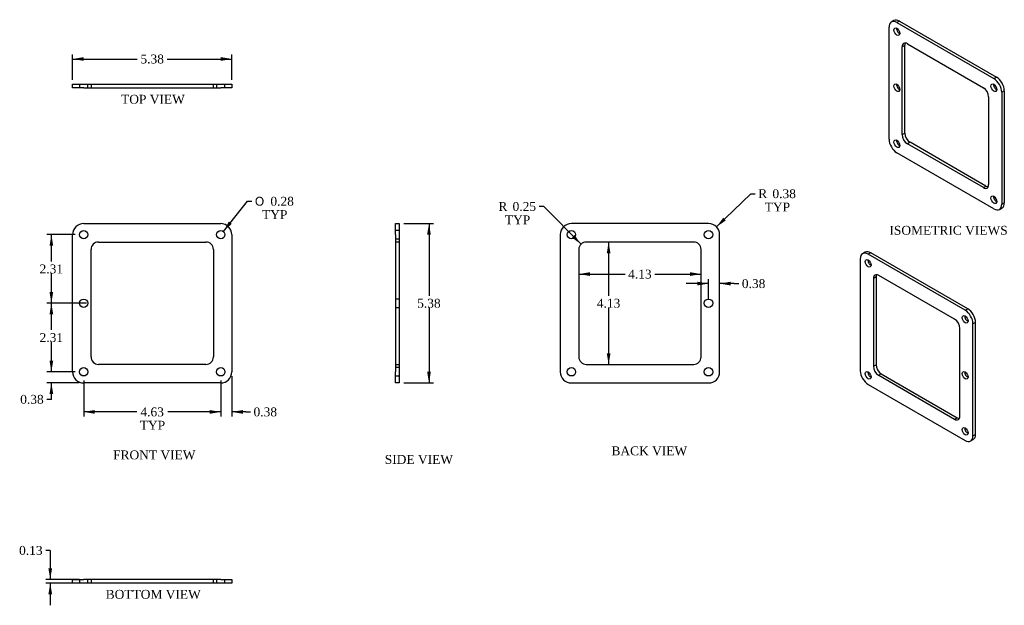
# Model space of a CAD drawing. Header units: inches. Extents: x 2.2 to 35.4, y 3.4 to 23.2.
import ezdxf
from ezdxf.enums import TextEntityAlignment as Align
from ezdxf.lldxf.tags import DXFTag

# ---------------------------------------------------------------- set-up
doc = ezdxf.new("R2010")
doc.units = ezdxf.units.IN
doc.header["$MEASUREMENT"] = 0
doc.layers.add('COM40525', color=7, linetype='CONTINUOUS')
doc.layers.add('DEFAULT', color=7, linetype='CONTINUOUS')
doc.styles.add('SEACAD_SOLID_EDGE_ANSI1_SY', font='txt')
doc.styles.add('SEACAD_TIMES_NEW_ROMAN', font='times.ttf')
tags = doc.linetypes.add('HIDDEN2', pattern=[0.1875, 0.125, -0.0625]).pattern_tags.tags
tags[6:7] = [DXFTag(74, 4), DXFTag(75, 0), DXFTag(340, '0'), DXFTag(46, 0.0), DXFTag(50, 0.0), DXFTag(44, 0.0), DXFTag(45, 0.0)]
tags[4:5] = [DXFTag(74, 4), DXFTag(75, 0), DXFTag(340, '0'), DXFTag(46, 0.0), DXFTag(50, 0.0), DXFTag(44, 0.0), DXFTag(45, 0.0)]

# ---------------------------------------------------------------- blocks, each defined once
blk = doc.blocks.new('GDIMGGROUP')
at = {"layer": 'DEFAULT', "linetype": 'Continuous'}
for points in [[(3.184, 11.661), (3.246, 11.286), (3.309, 11.661)], [(3.184, 10.536), (3.309, 10.536), (3.246, 10.911)]]:
    blk.add_hatch(color=136, dxfattribs=at).paths.add_polyline_path(points)
at = {"layer": 'DEFAULT', "color": 136, "linetype": 'Continuous'}
for p, q in [((3.246, 11.286), (3.246, 12.036)), ((4.046, 11.286), (3.096, 11.286)), ((4.186, 10.911), (3.096, 10.911)), ((3.246, 10.358), (3.246, 10.911)), ((3.246, 10.358), (3.096, 10.358))]:
    blk.add_line(p, q, dxfattribs=at)
at = {"layer": 'DEFAULT', "color": 136, "linetype": 'Continuous', "style": 'SEACAD_TIMES_NEW_ROMAN'}
blk.add_text('0.38', height=0.3, dxfattribs=at).set_placement((2.195, 10.508), align=Align.TOP_LEFT)
blk = doc.blocks.new('GDIMGGROUP1')
at = {"layer": 'DEFAULT', "linetype": 'Continuous'}
for points in [[(3.184, 13.223), (3.309, 13.223), (3.246, 13.598)], [(3.184, 11.661), (3.246, 11.286), (3.309, 11.661)]]:
    blk.add_hatch(color=136, dxfattribs=at).paths.add_polyline_path(points)
at = {"layer": 'DEFAULT', "color": 136, "linetype": 'Continuous'}
for p, q in [((4.436, 13.598), (3.096, 13.598)), ((3.246, 12.697), (3.246, 13.598)), ((3.246, 11.286), (3.246, 12.292)), ((4.046, 11.286), (3.096, 11.286))]:
    blk.add_line(p, q, dxfattribs=at)
at = {"layer": 'DEFAULT', "color": 136, "linetype": 'Continuous', "style": 'SEACAD_TIMES_NEW_ROMAN'}
blk.add_text('2.31', height=0.3, dxfattribs=at).set_placement((2.848, 12.592), align=Align.TOP_LEFT)
blk = doc.blocks.new('GDIMGGROUP2')
at = {"layer": 'DEFAULT', "linetype": 'Continuous'}
for points in [[(3.184, 15.536), (3.309, 15.536), (3.246, 15.911)], [(3.184, 13.973), (3.246, 13.598), (3.309, 13.973)]]:
    blk.add_hatch(color=136, dxfattribs=at).paths.add_polyline_path(points)
at = {"layer": 'DEFAULT', "color": 136, "linetype": 'Continuous'}
for p, q in [((4.046, 15.911), (3.096, 15.911)), ((3.246, 15.009), (3.246, 15.911)), ((3.246, 13.598), (3.246, 14.604)), ((4.436, 13.598), (3.096, 13.598))]:
    blk.add_line(p, q, dxfattribs=at)
at = {"layer": 'DEFAULT', "color": 136, "linetype": 'Continuous', "style": 'SEACAD_TIMES_NEW_ROMAN'}
blk.add_text('2.31', height=0.3, dxfattribs=at).set_placement((2.848, 14.904), align=Align.TOP_LEFT)
blk = doc.blocks.new('GDIMGGROUP3')
at = {"layer": 'DEFAULT', "linetype": 'Continuous'}
for points in [[(8.586, 9.872), (8.961, 9.934), (8.586, 9.997)], [(9.711, 9.872), (9.711, 9.997), (9.336, 9.934)]]:
    blk.add_hatch(color=136, dxfattribs=at).paths.add_polyline_path(points)
at = {"layer": 'DEFAULT', "color": 136, "linetype": 'Continuous'}
for p, q in [((8.961, 10.995), (8.961, 9.784)), ((9.336, 11.136), (9.336, 9.784)), ((8.961, 9.934), (8.211, 9.934)), ((9.812, 9.934), (9.336, 9.934)), ((9.812, 9.934), (9.962, 9.934))]:
    blk.add_line(p, q, dxfattribs=at)
at = {"layer": 'DEFAULT', "color": 136, "linetype": 'Continuous', "style": 'SEACAD_TIMES_NEW_ROMAN'}
blk.add_text('0.38', height=0.3, dxfattribs=at).set_placement((10.067, 10.084), align=Align.TOP_LEFT)
blk = doc.blocks.new('GDIMGGROUP4')
at = {"layer": 'DEFAULT', "linetype": 'Continuous'}
for points in [[(4.711, 9.872), (4.711, 9.997), (4.336, 9.934)], [(8.586, 9.872), (8.961, 9.934), (8.586, 9.997)]]:
    blk.add_hatch(color=136, dxfattribs=at).paths.add_polyline_path(points)
at = {"layer": 'DEFAULT', "color": 136, "linetype": 'Continuous'}
for p, q in [((4.336, 10.995), (4.336, 9.784)), ((8.961, 10.995), (8.961, 9.784)), ((6.124, 9.934), (4.336, 9.934)), ((8.961, 9.934), (7.173, 9.934))]:
    blk.add_line(p, q, dxfattribs=at)
at = {"layer": 'DEFAULT', "color": 136, "linetype": 'Continuous', "style": 'SEACAD_TIMES_NEW_ROMAN'}
for s, p in [('4.63', (6.251, 10.084)), ('TYP', (6.229, 9.634))]:
    blk.add_text(s, height=0.3, dxfattribs=at).set_placement(p, align=Align.TOP_LEFT)
blk = doc.blocks.new('GDIMGGROUP5')
at = {"layer": 'DEFAULT', "linetype": 'Continuous'}
blk.add_hatch(color=136, dxfattribs=at).paths.add_polyline_path([(20.808, 15.811), (21.116, 15.588), (20.897, 15.899)])
at = {"layer": 'DEFAULT', "color": 136, "linetype": 'Continuous'}
for p, q in [((19.858, 16.86), (19.708, 16.86)), ((21.116, 15.588), (19.858, 16.86))]:
    blk.add_line(p, q, dxfattribs=at)
at = {"layer": 'DEFAULT', "color": 136, "linetype": 'Continuous', "style": 'SEACAD_TIMES_NEW_ROMAN'}
for s, p in [('R', (18.328, 17.01)), ('0.25', (18.807, 17.01)), ('TYP', (18.546, 16.56))]:
    blk.add_text(s, height=0.3, dxfattribs=at).set_placement(p, align=Align.TOP_LEFT)
blk = doc.blocks.new('GDIMGGROUP6')
at = {"layer": 'DEFAULT', "linetype": 'Continuous'}
blk.add_hatch(color=136, dxfattribs=at).paths.add_polyline_path([(25.912, 16.478), (25.686, 16.172), (25.999, 16.388)])
at = {"layer": 'DEFAULT', "color": 136, "linetype": 'Continuous'}
for p, q in [((25.686, 16.172), (26.84, 17.291)), ((26.84, 17.291), (26.99, 17.291))]:
    blk.add_line(p, q, dxfattribs=at)
at = {"layer": 'DEFAULT', "color": 136, "linetype": 'Continuous', "style": 'SEACAD_TIMES_NEW_ROMAN'}
for s, p in [('R', (27.095, 17.441)), ('0.38', (27.573, 17.441)), ('TYP', (27.313, 16.991))]:
    blk.add_text(s, height=0.3, dxfattribs=at).set_placement(p, align=Align.TOP_LEFT)
blk = doc.blocks.new('GDIMGGROUP7')
at = {"layer": 'DEFAULT', "linetype": 'Continuous'}
for points in [[(3.146, 4.664), (3.208, 4.289), (3.271, 4.664)], [(3.146, 3.789), (3.271, 3.789), (3.208, 4.164)]]:
    blk.add_hatch(color=136, dxfattribs=at).paths.add_polyline_path(points)
at = {"layer": 'DEFAULT', "color": 136, "linetype": 'Continuous'}
for p, q in [((3.208, 5.265), (3.058, 5.265)), ((3.208, 5.265), (3.208, 4.289)), ((4.186, 4.289), (3.058, 4.289)), ((4.186, 4.164), (3.058, 4.164)), ((3.208, 4.164), (3.208, 3.414))]:
    blk.add_line(p, q, dxfattribs=at)
at = {"layer": 'DEFAULT', "color": 136, "linetype": 'Continuous', "style": 'SEACAD_TIMES_NEW_ROMAN'}
blk.add_text('0.13', height=0.3, dxfattribs=at).set_placement((2.157, 5.415), align=Align.TOP_LEFT)
blk = doc.blocks.new('GDIMGGROUP8')
at = {"layer": 'DEFAULT', "linetype": 'Continuous'}
for points in [[(21.985, 15.286), (22.11, 15.286), (22.047, 15.661)], [(21.985, 11.911), (22.047, 11.536), (22.11, 11.911)]]:
    blk.add_hatch(color=136, dxfattribs=at).paths.add_polyline_path(points)
at = {"layer": 'DEFAULT', "color": 136, "linetype": 'Continuous'}
for p, q in [((22.047, 15.661), (22.047, 13.853)), ((22.047, 13.448), (22.047, 11.536))]:
    blk.add_line(p, q, dxfattribs=at)
at = {"layer": 'DEFAULT', "color": 136, "linetype": 'Continuous', "style": 'SEACAD_TIMES_NEW_ROMAN'}
blk.add_text('4.13', height=0.3, dxfattribs=at).set_placement((21.649, 13.748), align=Align.TOP_LEFT)
blk = doc.blocks.new('GDIMGGROUP9')
at = {"layer": 'DEFAULT', "linetype": 'Continuous'}
for points in [[(21.417, 14.519), (21.417, 14.644), (21.042, 14.581)], [(24.792, 14.519), (25.167, 14.581), (24.792, 14.644)]]:
    blk.add_hatch(color=136, dxfattribs=at).paths.add_polyline_path(points)
at = {"layer": 'DEFAULT', "color": 136, "linetype": 'Continuous'}
for p, q in [((21.042, 14.581), (22.601, 14.581)), ((23.608, 14.581), (25.167, 14.581))]:
    blk.add_line(p, q, dxfattribs=at)
at = {"layer": 'DEFAULT', "color": 136, "linetype": 'Continuous', "style": 'SEACAD_TIMES_NEW_ROMAN'}
blk.add_text('4.13', height=0.3, dxfattribs=at).set_placement((22.706, 14.731), align=Align.TOP_LEFT)
blk = doc.blocks.new('GDIMGGROUP10')
at = {"layer": 'DEFAULT', "linetype": 'Continuous'}
for points in [[(16.049, 15.911), (15.987, 16.286), (15.924, 15.911)], [(16.049, 11.286), (15.924, 11.286), (15.987, 10.911)]]:
    blk.add_hatch(color=136, dxfattribs=at).paths.add_polyline_path(points)
at = {"layer": 'DEFAULT', "color": 136, "linetype": 'Continuous'}
for p, q in [((15.133, 16.286), (16.137, 16.286)), ((15.987, 16.286), (15.987, 13.853)), ((15.987, 13.448), (15.987, 10.911)), ((15.133, 10.911), (16.137, 10.911))]:
    blk.add_line(p, q, dxfattribs=at)
at = {"layer": 'DEFAULT', "color": 136, "linetype": 'Continuous', "style": 'SEACAD_TIMES_NEW_ROMAN'}
blk.add_text('5.38', height=0.3, dxfattribs=at).set_placement((15.588, 13.748), align=Align.TOP_LEFT)
blk = doc.blocks.new('GDIMGGROUP11')
at = {"layer": 'DEFAULT', "linetype": 'Continuous'}
for points in [[(4.336, 21.895), (3.961, 21.832), (4.336, 21.77)], [(8.961, 21.895), (8.961, 21.77), (9.336, 21.832)]]:
    blk.add_hatch(color=136, dxfattribs=at).paths.add_polyline_path(points)
at = {"layer": 'DEFAULT', "color": 136, "linetype": 'Continuous'}
for p, q in [((3.961, 21.13), (3.961, 21.982)), ((9.336, 21.13), (9.336, 21.982)), ((3.961, 21.832), (6.146, 21.832)), ((7.152, 21.832), (9.336, 21.832))]:
    blk.add_line(p, q, dxfattribs=at)
at = {"layer": 'DEFAULT', "color": 136, "linetype": 'Continuous', "style": 'SEACAD_TIMES_NEW_ROMAN'}
blk.add_text('5.38', height=0.3, dxfattribs=at).set_placement((6.251, 21.982), align=Align.TOP_LEFT)
blk = doc.blocks.new('GDIMGGROUP12')
at = {"layer": 'DEFAULT', "linetype": 'Continuous'}
blk.add_hatch(color=136, dxfattribs=at).paths.add_polyline_path([(9.234, 16.353), (9.049, 16.02), (9.332, 16.275)])
at = {"layer": 'DEFAULT', "color": 136, "linetype": 'Continuous'}
for p, q in [((9.049, 16.02), (9.859, 17.036)), ((9.859, 17.036), (10.009, 17.036))]:
    blk.add_line(p, q, dxfattribs=at)
for s, style, p in [('O', 'SEACAD_SOLID_EDGE_ANSI1_SY', (10.114, 17.186)), ('0.28', 'SEACAD_TIMES_NEW_ROMAN', (10.636, 17.186)), ('TYP', 'SEACAD_TIMES_NEW_ROMAN', (10.354, 16.736))]:
    blk.add_text(s, height=0.3, dxfattribs=dict(at, style=style)).set_placement(p, align=Align.TOP_LEFT)
blk = doc.blocks.new('GDIMGGROUP13')
at = {"layer": 'DEFAULT', "linetype": 'Continuous'}
for points in [[(25.042, 14.323), (25.042, 14.198), (25.417, 14.26)], [(26.167, 14.323), (25.792, 14.26), (26.167, 14.198)]]:
    blk.add_hatch(color=136, dxfattribs=at).paths.add_polyline_path(points)
at = {"layer": 'DEFAULT', "color": 136, "linetype": 'Continuous'}
for p, q in [((25.417, 13.748), (25.417, 14.41)), ((25.417, 14.26), (24.667, 14.26)), ((26.287, 14.26), (25.792, 14.26)), ((26.287, 14.26), (26.437, 14.26))]:
    blk.add_line(p, q, dxfattribs=at)
at = {"layer": 'DEFAULT', "color": 136, "linetype": 'Continuous', "style": 'SEACAD_TIMES_NEW_ROMAN'}
blk.add_text('0.38', height=0.3, dxfattribs=at).set_placement((26.542, 14.41), align=Align.TOP_LEFT)

msp = doc.modelspace()

# ---------------------------------------------------------------- linework, layer by layer
at = {"layer": 'COM40525', "color": 7, "linetype": 'Continuous'}
for p, q in [((31.674, 23.128), (31.585, 23.077)), ((31.861, 23.11), (31.773, 23.059)), ((31.773, 23.059), (35.043, 21.171)), ((31.861, 23.11), (35.132, 21.222)), ((31.508, 19.129), (31.508, 22.906)), ((32.038, 22.293), (31.95, 22.242)), ((32.038, 19.333), (32.038, 22.293)), ((32.126, 22.344), (34.69, 20.864)), ((31.95, 19.282), (31.95, 22.242)), ((3.961, 20.98), (4.336, 20.98)), ((3.961, 20.855), (3.961, 20.98)), ((4.336, 20.98), (8.961, 20.98)), ((8.961, 20.98), (9.336, 20.98)), ((9.336, 20.98), (9.336, 20.855)), ((35.043, 21.171), (35.132, 21.222)), ((4.336, 20.855), (3.961, 20.855)), ((4.336, 20.855), (8.961, 20.855)), ((9.336, 20.855), (8.961, 20.855)), ((35.397, 20.762), (35.308, 20.711)), ((35.308, 20.711), (35.308, 16.935)), ((35.397, 20.762), (35.397, 16.986)), ((34.866, 20.558), (34.866, 17.598)), ((31.95, 19.282), (32.038, 19.333)), ((32.215, 19.027), (32.126, 18.976)), ((34.69, 17.496), (32.126, 18.976)), ((34.778, 17.547), (32.215, 19.027)), ((35.043, 16.782), (31.773, 18.67)), ((34.69, 17.496), (34.778, 17.547)), ((35.308, 16.935), (35.397, 16.986)), ((35.231, 16.763), (35.319, 16.814)), ((4.336, 16.286), (8.961, 16.286)), ((14.858, 15.911), (14.858, 16.286)), ((14.858, 16.286), (14.983, 16.286)), ((14.983, 16.286), (14.983, 15.911)), ((25.417, 16.286), (20.792, 16.286)), ((3.961, 11.286), (3.961, 15.911)), ((4.836, 15.661), (8.461, 15.661)), ((9.336, 15.911), (9.336, 11.286)), ((14.858, 15.911), (14.858, 11.286)), ((14.983, 15.911), (14.983, 11.286)), ((20.417, 15.911), (20.417, 11.286)), ((24.917, 15.661), (21.292, 15.661)), ((25.792, 11.286), (25.792, 15.911)), ((4.586, 11.786), (4.586, 15.411)), ((8.711, 15.411), (8.711, 11.786)), ((21.042, 15.411), (21.042, 11.786)), ((25.167, 11.786), (25.167, 15.411)), ((30.705, 15.32), (30.617, 15.269)), ((30.892, 15.301), (30.804, 15.25)), ((34.163, 13.413), (30.892, 15.301)), ((30.539, 15.097), (30.539, 11.321)), ((34.074, 13.362), (30.804, 15.25)), ((31.069, 14.485), (30.981, 14.434)), ((30.981, 14.434), (30.981, 11.474)), ((31.069, 14.485), (31.069, 11.525)), ((33.721, 13.056), (31.158, 14.536)), ((34.074, 13.362), (34.163, 13.413)), ((33.898, 9.79), (33.898, 12.75)), ((34.428, 12.954), (34.34, 12.903)), ((34.34, 9.126), (34.34, 12.903)), ((34.428, 9.177), (34.428, 12.954)), ((8.461, 11.536), (4.836, 11.536)), ((21.292, 11.536), (24.917, 11.536)), ((30.981, 11.474), (31.069, 11.525)), ((14.858, 10.911), (14.858, 11.286)), ((14.983, 11.286), (14.983, 10.911)), ((31.246, 11.219), (31.158, 11.168)), ((31.158, 11.168), (33.721, 9.688)), ((31.246, 11.219), (33.809, 9.739)), ((8.961, 10.911), (4.336, 10.911)), ((14.983, 10.911), (14.858, 10.911)), ((20.792, 10.911), (25.417, 10.911)), ((30.804, 10.861), (34.074, 8.973)), ((33.721, 9.688), (33.809, 9.739)), ((34.262, 8.955), (34.35, 9.006)), ((34.34, 9.126), (34.428, 9.177)), ((3.961, 4.289), (4.336, 4.289)), ((3.961, 4.164), (3.961, 4.289)), ((4.336, 4.164), (3.961, 4.164)), ((8.961, 4.289), (4.336, 4.289)), ((8.961, 4.164), (4.336, 4.164)), ((8.961, 4.289), (9.336, 4.289)), ((9.336, 4.164), (8.961, 4.164)), ((9.336, 4.289), (9.336, 4.164))]:
    msp.add_line(p, q, dxfattribs=at)
at = {"layer": 'COM40525', "color": 7, "linetype": 'HIDDEN2'}
for p, q in [((4.196, 20.98), (4.196, 20.855)), ((4.477, 20.855), (4.477, 20.98)), ((4.586, 20.98), (4.586, 20.855)), ((8.711, 20.855), (8.711, 20.98)), ((8.821, 20.98), (8.821, 20.855)), ((9.102, 20.855), (9.102, 20.98)), ((14.983, 16.051), (14.858, 16.051)), ((14.858, 15.77), (14.983, 15.77)), ((14.983, 15.661), (14.858, 15.661)), ((14.983, 13.739), (14.858, 13.739)), ((14.858, 13.458), (14.983, 13.458)), ((14.858, 11.536), (14.983, 11.536)), ((14.983, 11.426), (14.858, 11.426)), ((14.858, 11.145), (14.983, 11.145)), ((4.196, 4.289), (4.196, 4.164)), ((4.477, 4.164), (4.477, 4.289)), ((4.586, 4.289), (4.586, 4.164)), ((8.711, 4.164), (8.711, 4.289)), ((8.821, 4.289), (8.821, 4.164)), ((9.102, 4.164), (9.102, 4.289))]:
    msp.add_line(p, q, dxfattribs=at)
at = {"layer": 'COM40525', "color": 7, "linetype": 'Continuous'}
for centre in [(4.336, 15.911), (8.961, 15.911), (20.792, 15.911), (25.417, 15.911), (4.336, 13.598), (25.417, 13.598), (4.336, 11.286), (8.961, 11.286), (20.792, 11.286), (25.417, 11.286)]:
    msp.add_circle(centre, 0.141, dxfattribs=at)
for centre, radius, start, end in [((4.336, 15.911), 0.375, 90, 180), ((8.961, 15.911), 0.375, 0, 90), ((20.792, 15.911), 0.375, 90, 180), ((25.417, 15.911), 0.375, 0, 90), ((4.836, 15.411), 0.25, 90, 180), ((8.461, 15.411), 0.25, 0, 90), ((21.292, 15.411), 0.25, 90, 180), ((24.917, 15.411), 0.25, 0, 90), ((4.836, 11.786), 0.25, 180, 270), ((8.461, 11.786), 0.25, 270, 0), ((21.292, 11.786), 0.25, 180, 270), ((24.917, 11.786), 0.25, 270, 0), ((4.336, 11.286), 0.375, 180, 270), ((8.961, 11.286), 0.375, 270, 0), ((20.792, 11.286), 0.375, 180, 270), ((25.417, 11.286), 0.375, 270, 0)]:
    msp.add_arc(centre, radius, start, end, dxfattribs=at)
for centre, major_axis, start_param, end_param in [((31.773, 22.753), (0.188, -0.325), 2.356194, 3.926991), ((31.861, 22.804), (0.188, -0.325), 2.356194, 3.141593), ((31.861, 22.804), (-0.07, 0.122), 0.680393, 2.4612), ((32.126, 22.14), (0.125, -0.217), 2.356194, 3.926991), ((32.215, 22.191), (0.125, -0.217), 3.50296, 3.926991), ((31.861, 20.915), (-0.07, 0.122), 0.680393, 2.4612), ((35.132, 20.915), (-0.07, 0.122), 0.680393, 2.4612), ((35.043, 20.864), (0.187, -0.325), 0.785398, 2.356194), ((35.132, 20.915), (-0.187, 0.325), 3.926991, 5.497787), ((34.69, 20.66), (-0.125, 0.217), 3.926991, 5.497787), ((32.126, 19.18), (0.125, -0.217), 3.926991, 5.497787), ((32.215, 19.231), (-0.125, 0.217), 0.785398, 2.356194), ((31.773, 18.976), (-0.187, 0.325), 0.785398, 2.356194), ((31.861, 19.027), (-0.07, 0.122), 0.680393, 2.4612), ((34.69, 17.7), (-0.125, 0.217), 2.356194, 3.926991), ((34.778, 17.751), (-0.125, 0.217), 2.356194, 2.780226), ((35.132, 17.139), (-0.07, 0.122), 0.680393, 2.4612), ((35.132, 17.139), (-0.188, 0.325), 3.141593, 3.926991), ((35.043, 17.088), (-0.188, 0.325), 2.356194, 3.926991), ((30.804, 14.944), (0.188, -0.325), 2.356194, 3.926991), ((30.892, 14.995), (0.187, -0.325), 2.356194, 3.141593), ((30.892, 14.995), (-0.07, 0.122), 0.680393, 2.4612), ((31.158, 14.332), (0.125, -0.217), 2.356194, 3.926991), ((31.246, 14.383), (0.125, -0.217), 3.50296, 3.926991), ((34.074, 13.056), (0.188, -0.325), 0.785398, 2.356194), ((34.163, 13.107), (-0.188, 0.325), 3.926991, 5.497787), ((33.721, 12.852), (-0.125, 0.217), 3.926991, 5.497787), ((34.163, 13.107), (-0.07, 0.122), 0.680393, 2.4612), ((30.804, 11.168), (-0.188, 0.325), 0.785398, 2.356194), ((31.158, 11.372), (0.125, -0.217), 3.926991, 5.497787), ((31.246, 11.423), (-0.125, 0.217), 0.785398, 2.356194), ((30.892, 11.219), (-0.07, 0.122), 0.680393, 2.4612), ((34.163, 11.219), (-0.07, 0.122), 0.680393, 2.4612), ((33.721, 9.892), (-0.125, 0.217), 2.356194, 3.926991), ((33.809, 9.943), (-0.125, 0.217), 2.356194, 2.780226), ((34.163, 9.331), (-0.07, 0.122), 0.680393, 2.4612), ((34.074, 9.28), (-0.188, 0.325), 2.356194, 3.926991), ((34.163, 9.331), (-0.188, 0.325), 3.141593, 3.926991)]:
    msp.add_ellipse(centre, major_axis=major_axis, ratio=0.57735, start_param=start_param, end_param=end_param, dxfattribs=at)
for centre in [(31.773, 22.753), (31.773, 20.864), (35.043, 20.864), (31.773, 18.976), (35.043, 17.088), (30.804, 14.944), (34.074, 13.056), (30.804, 11.168), (34.074, 11.168), (34.074, 9.28)]:
    msp.add_ellipse(centre, major_axis=(-0.07, 0.122), ratio=0.57735, dxfattribs=at)

# ---------------------------------------------------------------- block references
at = {"layer": 'DEFAULT'}
for name in ['GDIMGGROUP11', 'GDIMGGROUP6', 'GDIMGGROUP12', 'GDIMGGROUP5', 'GDIMGGROUP10', 'GDIMGGROUP2', 'GDIMGGROUP8', 'GDIMGGROUP9', 'GDIMGGROUP13', 'GDIMGGROUP1', 'GDIMGGROUP', 'GDIMGGROUP4', 'GDIMGGROUP3', 'GDIMGGROUP7']:
    msp.add_blockref(name, (0, 0), dxfattribs=at)

# ---------------------------------------------------------------- texts
at = {"layer": 'DEFAULT', "color": 136, "linetype": 'Continuous', "style": 'SEACAD_TIMES_NEW_ROMAN'}
for s, p in [('TOP VIEW', (5.597, 20.625)), ('ISOMETRIC VIEWS', (31.521, 16.207)), ('FRONT VIEW', (5.328, 8.635)), ('BACK VIEW', (22.142, 8.771)), ('SIDE VIEW', (14.494, 8.483)), ('BOTTOM VIEW', (5.078, 3.934))]:
    msp.add_text(s, height=0.3, dxfattribs=at).set_placement(p, align=Align.TOP_LEFT)

doc.saveas('drawing.dxf')
